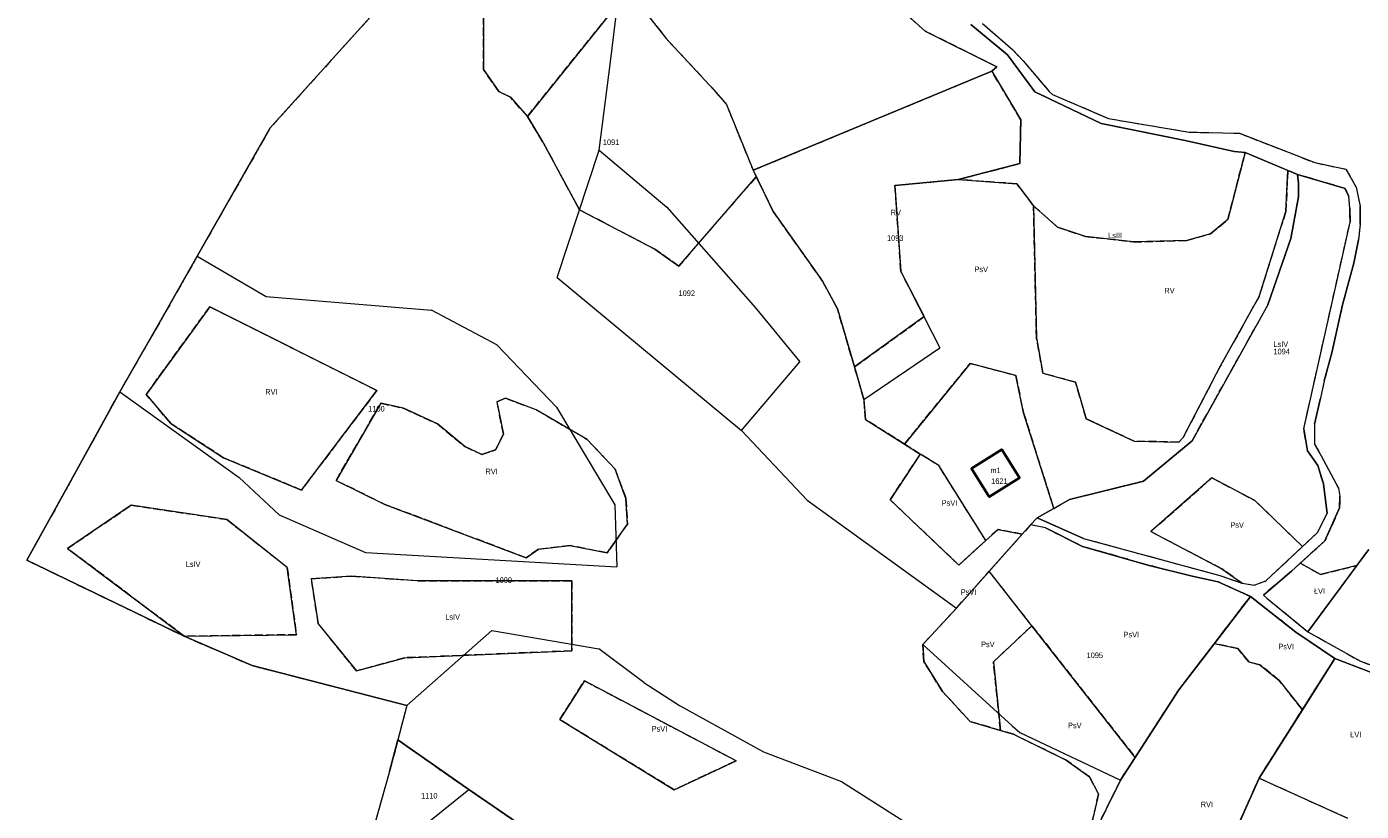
# Model space of a CAD drawing. Header units: metres. Extents: x 7496145 to 7500200, y 5498500 to 5502080.
# Tile 36 of 202: x 7496727 to 7497086, y 5499849 to 5500059. Entities that reach past the tile are written whole.
import ezdxf
from ezdxf.enums import TextEntityAlignment as Align

# ---------------------------------------------------------------- set-up
doc = ezdxf.new("R2010")
doc.units = ezdxf.units.M
doc.header["$MEASUREMENT"] = 0
for name, pattern in [('2.25_0.75', [3, 2.25, -0.75]), ('219-1000', [0]), ('egug-1000', [0])]:
    doc.linetypes.add(name, pattern=pattern)
doc.layers.get('0').update_dxf_attribs({"color": 2, "linetype": 'CONTINUOUS', "lineweight": 5})
for name, color, linetype in [('209-oznaczenie konturu klasyfikacyjnego', 7, 'CONTINUOUS'), ('211-numer działki ewidencyjnej', 7, 'CONTINUOUS'), ('217-kontur klasyfikacyjny', 7, 'CONTINUOUS'), ('218-kontur użytku gruntowego', 7, 'CONTINUOUS'), ('219-działka ewidencyjna', 7, 'CONTINUOUS'), ('312-budynek ewidencyjny', 7, 'CONTINUOUS'), ('312-oznaczenie budynku ewidencyjnego', 7, 'CONTINUOUS'), ('312-oznaczenie budynku ewidencyjnego-Atr117', 7, 'CONTINUOUS'), ('Punkt budynku', 7, 'CONTINUOUS')]:
    doc.layers.add(name, color=color, linetype=linetype)
doc.styles.get("Standard").update_dxf_attribs({"font": 'Working1250', "width": 0.75})

# ---------------------------------------------------------------- blocks, each defined once
blk = doc.blocks.new('PUNKTBUD')
at = {"color": 0}
blk.add_circle((0, 0), 0.09, dxfattribs=at)

msp = doc.modelspace()

# ---------------------------------------------------------------- linework, layer by layer
at = {"layer": '217-kontur klasyfikacyjny', "color": 3, "linetype": '2.25_0.75', "lineweight": 18, "flags": 128}
for points in [[(7496839.01, 5500083.72), (7496792.59, 5500032.2)], [(7496889.04, 5500068.87), (7496898.99, 5500056.21)], [(7496968.56, 5500058.19), (7496959.84, 5500065.99)], [(7496849.86, 5500047.9), (7496849.86, 5500062.59)], [(7496861.66, 5500035.28), (7496885.9, 5500065.38)], [(7496990.73, 5500051.83), (7496980.79, 5500059.99)], [(7496983.96, 5500060.26), (7496992.14, 5500053.17)], [(7496898.99, 5500056.21), (7496911.68, 5500042.56)], [(7496987.84, 5500048.65), (7496968.56, 5500058.19)], [(7496998.05, 5500041.9), (7496990.73, 5500051.83)], [(7496992.14, 5500053.17), (7496994.86, 5500050.27)], [(7496854, 5500041.97), (7496849.86, 5500047.9)], [(7496986.44, 5500047.46), (7496987.84, 5500048.65)], [(7496994.86, 5500050.27), (7497001.87, 5500042.03)], [(7496922.33, 5500020.82), (7496986.44, 5500047.46)], [(7496994.28, 5500034.39), (7496986.44, 5500047.46)], [(7496857.1, 5500040.45), (7496854, 5500041.97)], [(7496911.68, 5500042.56), (7496915.15, 5500038.53)], [(7497015.9, 5500033.35), (7496998.05, 5500041.9)], [(7497001.87, 5500042.03), (7497002.75, 5500041.22)], [(7497002.75, 5500041.22), (7497017.81, 5500034.7)], [(7496861.66, 5500035.28), (7496857.1, 5500040.45)], [(7496915.15, 5500038.53), (7496922.33, 5500020.82)], [(7496865.86, 5500028.39), (7496861.66, 5500035.28)], [(7496994.02, 5500022.61), (7496994.28, 5500034.39)], [(7497017.81, 5500034.7), (7497039.51, 5500031.08)], [(7496792.59, 5500032.2), (7496785.49, 5500019.76)], [(7497038.4, 5500028.78), (7497015.9, 5500033.35)], [(7497039.51, 5500031.08), (7497053.07, 5500030.75)], [(7497053.07, 5500030.75), (7497073.25, 5500022.87)], [(7496875.68, 5500010.2), (7496865.86, 5500028.39)], [(7497051.64, 5500025.83), (7497038.4, 5500028.78)], [(7497049.91, 5500007.57), (7497054.55, 5500025.63)], [(7497054.55, 5500025.63), (7497051.64, 5500025.83)], [(7497066.02, 5500020.8), (7497054.55, 5500025.63)], [(7497073.25, 5500022.87), (7497081.63, 5500021.1)], [(7496785.49, 5500019.76), (7496772.93, 5499997.75)], [(7496922.33, 5500020.82), (7496923.19, 5500019.07)], [(7496977.47, 5500018.32), (7496994.02, 5500022.61)], [(7497066.02, 5500020.8), (7497065.49, 5500009.77)], [(7497068.65, 5500019.7), (7497066.02, 5500020.8)], [(7497068.89, 5500017.37), (7497068.65, 5500019.7)], [(7497081.4, 5500015.94), (7497068.65, 5500019.7)], [(7497081.63, 5500021.1), (7497084.38, 5500016.3)], [(7496923.19, 5500019.07), (7496902.35, 5499995.04)], [(7496927.75, 5500009.7), (7496923.19, 5500019.07)], [(7496960.45, 5500016.74), (7496977.47, 5500018.32)], [(7496962.04, 5499993.61), (7496960.45, 5500016.74)], [(7496993.19, 5500017.2), (7496977.47, 5500018.32)], [(7496997.67, 5500011.3), (7496993.19, 5500017.2)], [(7497068.89, 5500013.72), (7497068.89, 5500017.37)], [(7497082.42, 5500013.79), (7497081.4, 5500015.94)], [(7497084.38, 5500016.3), (7497085.44, 5500011.09)], [(7497066.87, 5500002.48), (7497068.89, 5500013.72)], [(7497082.65, 5500010.6), (7497082.42, 5500013.79)], [(7496887.86, 5500003.8), (7496875.68, 5500010.2)], [(7496941.01, 5499991.02), (7496927.75, 5500009.7)], [(7496998.48, 5499975.78), (7496997.67, 5500011.3)], [(7496997.67, 5500011.3), (7497004.15, 5500005.51)], [(7497065.49, 5500009.77), (7497058.28, 5499986.9)], [(7497082.74, 5500006.88), (7497082.65, 5500010.6)], [(7497085.44, 5500011.09), (7497085.5, 5500006.23)], [(7497004.15, 5500005.51), (7497011.62, 5500003.02)], [(7497045.22, 5500003.71), (7497049.91, 5500007.57)], [(7497070.29, 5499951.28), (7497082.74, 5500006.88)], [(7497085.5, 5500006.23), (7497084.98, 5500002.09)], [(7496895.94, 5499999.6), (7496887.86, 5500003.8)], [(7497011.62, 5500003.02), (7497024.52, 5500001.57)], [(7497024.52, 5500001.57), (7497038.87, 5500001.92)], [(7497038.87, 5500001.92), (7497045.22, 5500003.71)], [(7497060.68, 5499984.64), (7497066.87, 5500002.48)], [(7497084.98, 5500002.09), (7497083.73, 5499995.86)], [(7496772.93, 5499997.75), (7496764.27, 5499982.4)], [(7496902.35, 5499995.04), (7496895.94, 5499999.6)], [(7497083.73, 5499995.86), (7497080.72, 5499984.69)], [(7496944.99, 5499983.58), (7496941.01, 5499991.02)], [(7496968.26, 5499981.47), (7496962.04, 5499993.61)], [(7497058.28, 5499986.9), (7497047.91, 5499968.24)], [(7496759.21, 5499960.56), (7496776.33, 5499984.14)], [(7496776.33, 5499984.14), (7496821.24, 5499961.64)], [(7496949.56, 5499967.94), (7496944.99, 5499983.58)], [(7497040.29, 5499948.13), (7497060.68, 5499984.64)], [(7497080.72, 5499984.69), (7497077.83, 5499971.77)], [(7496764.27, 5499982.4), (7496752.11, 5499961.28)], [(7496949.56, 5499967.94), (7496968.26, 5499981.47)], [(7497000.2, 5499966.26), (7496998.48, 5499975.78)], [(7496963, 5499947.23), (7496980.68, 5499968.92)], [(7496980.68, 5499968.92), (7496992.91, 5499965.66)], [(7497077.83, 5499971.77), (7497075.81, 5499964.21)], [(7496952.11, 5499959.23), (7496949.56, 5499967.94)], [(7496992.91, 5499965.66), (7496994.98, 5499955.66)], [(7497008.95, 5499963.83), (7497000.2, 5499966.26)], [(7497047.91, 5499968.24), (7497037.91, 5499949.03)], [(7497011.85, 5499954.04), (7497008.95, 5499963.83)], [(7497075.81, 5499964.21), (7497074.78, 5499959.59)], [(7496752.11, 5499961.28), (7496746.56, 5499951.14)], [(7496765.84, 5499952.74), (7496759.21, 5499960.56)], [(7496821.24, 5499961.64), (7496800.95, 5499934.85)], [(7496810.26, 5499937.44), (7496822.27, 5499958.22)], [(7496822.27, 5499958.22), (7496828.34, 5499956.84)], [(7496853.49, 5499958.58), (7496855.77, 5499959.57)], [(7496855.21, 5499949.87), (7496853.49, 5499958.58)], [(7496855.77, 5499959.57), (7496864.01, 5499956.47)], [(7496952.54, 5499953.8), (7496952.11, 5499959.23)], [(7497074.78, 5499959.59), (7497073.16, 5499952.56)], [(7496828.34, 5499956.84), (7496837.51, 5499952.64)], [(7496864.01, 5499956.47), (7496877.76, 5499948.49)], [(7496994.98, 5499955.66), (7497003.12, 5499929.94)], [(7496746.56, 5499951.14), (7496737.66, 5499934.9)], [(7496780.04, 5499943.56), (7496765.84, 5499952.74)], [(7496837.51, 5499952.64), (7496844.82, 5499946.57)], [(7496963, 5499947.23), (7496952.54, 5499953.8)], [(7497024.75, 5499947.97), (7497011.85, 5499954.04)], [(7497071.28, 5499945.42), (7497070.29, 5499951.28)], [(7497073.16, 5499952.56), (7497073.23, 5499947.2)], [(7496853.14, 5499945.65), (7496855.21, 5499949.87)], [(7496877.76, 5499948.49), (7496885.22, 5499940.52)], [(7497036.7, 5499947.78), (7497024.75, 5499947.97)], [(7497027.19, 5499937.24), (7497040.29, 5499948.13)], [(7497037.91, 5499949.03), (7497036.7, 5499947.78)], [(7496844.82, 5499946.57), (7496849.44, 5499944.4)], [(7496849.44, 5499944.4), (7496853.14, 5499945.65)], [(7496959.13, 5499932.28), (7496967.26, 5499944.55)], [(7496967.26, 5499944.55), (7496963, 5499947.23)], [(7496972.2, 5499941.44), (7496967.26, 5499944.55)], [(7497074.09, 5499941.42), (7497071.28, 5499945.42)], [(7497073.23, 5499947.2), (7497074.98, 5499944.06)], [(7497074.98, 5499944.06), (7497079.62, 5499935.37)], [(7496800.95, 5499934.85), (7496780.04, 5499943.56)], [(7496885.22, 5499940.52), (7496888.15, 5499932.63)], [(7496984.86, 5499921.31), (7496972.2, 5499941.44)], [(7497075.6, 5499936.56), (7497074.09, 5499941.42)], [(7496823.36, 5499931.02), (7496810.26, 5499937.44)], [(7497007.33, 5499932.31), (7497027.19, 5499937.24)], [(7497029.16, 5499923.68), (7497045.62, 5499938.12)], [(7497045.62, 5499938.12), (7497057.13, 5499932.08)], [(7496737.66, 5499934.9), (7496727.12, 5499916.04)], [(7497076.56, 5499928.57), (7497075.6, 5499936.56)], [(7497079.62, 5499935.37), (7497080.02, 5499933.22)], [(7497080.02, 5499933.22), (7497079.93, 5499930.08)], [(7496738.11, 5499919.16), (7496755.2, 5499930.81)], [(7496755.2, 5499930.81), (7496780.86, 5499926.96)], [(7496861.3, 5499916.67), (7496823.36, 5499931.02)], [(7496888.15, 5499932.63), (7496888.55, 5499925.71)], [(7496977.59, 5499914.72), (7496959.13, 5499932.28)], [(7497003.12, 5499929.94), (7496998.65, 5499927.43)], [(7497003.12, 5499929.94), (7497007.33, 5499932.31)], [(7497057.13, 5499932.08), (7497069.98, 5499919.69)], [(7497079.93, 5499930.08), (7497076, 5499921.2)], [(7496780.86, 5499926.96), (7496797.16, 5499914.09)], [(7496998.65, 5499927.43), (7497011.08, 5499921.87)], [(7497073.97, 5499923.42), (7497076.56, 5499928.57)], [(7496888.55, 5499925.71), (7496883.1, 5499917.98)], [(7496988.16, 5499924.3), (7496984.86, 5499921.31)], [(7496985.78, 5499913.02), (7496994.66, 5499923)], [(7496994.66, 5499923), (7496988.16, 5499924.3)], [(7496996.91, 5499925.53), (7496994.66, 5499923)], [(7497000.88, 5499924.68), (7496996.91, 5499925.53)], [(7497010.8, 5499919.72), (7497000.88, 5499924.68)], [(7497048.29, 5499913.7), (7497029.16, 5499923.68)], [(7497069.98, 5499919.69), (7497073.97, 5499923.42)], [(7496769.47, 5499895.56), (7496738.11, 5499919.16)], [(7496864.68, 5499918.95), (7496861.3, 5499916.67)], [(7496873.17, 5499919.92), (7496864.68, 5499918.95)], [(7496883.1, 5499917.98), (7496873.17, 5499919.92)], [(7496984.86, 5499921.31), (7496977.59, 5499914.72)], [(7497028.79, 5499914.61), (7497010.8, 5499919.72)], [(7497011.08, 5499921.87), (7497047.71, 5499911.9)], [(7497060.09, 5499910.42), (7497069.98, 5499919.69)], [(7497076, 5499921.2), (7497069.37, 5499915.2)], [(7497084.6, 5499914.56), (7497087.82, 5499918.92)], [(7496727.12, 5499916.04), (7496769.47, 5499895.56)], [(7497069.37, 5499915.2), (7497067.04, 5499913.09)], [(7497069.37, 5499915.2), (7497074.8, 5499912.16)], [(7496797.16, 5499914.09), (7496799.59, 5499895.98)], [(7496803.61, 5499910.98), (7496814.43, 5499911.74)], [(7496814.43, 5499911.74), (7496832.15, 5499910.5)], [(7496976.95, 5499903.1), (7496985.78, 5499913.02)], [(7496997.25, 5499898.39), (7496985.78, 5499913.02)], [(7497040.32, 5499911.73), (7497028.79, 5499914.61)], [(7497047.32, 5499910.16), (7497040.32, 5499911.73)], [(7497047.71, 5499911.9), (7497053.73, 5499909.81)], [(7497053.73, 5499909.81), (7497048.29, 5499913.7)], [(7497067.04, 5499913.09), (7497059.47, 5499906.63)], [(7497071.43, 5499896.77), (7497084.6, 5499914.56)], [(7497074.8, 5499912.16), (7497084.6, 5499914.56)], [(7496805.49, 5499898.95), (7496803.61, 5499910.98)], [(7496832.15, 5499910.5), (7496873.58, 5499910.43)], [(7496873.58, 5499910.43), (7496873.58, 5499891.67)], [(7497055.97, 5499906.29), (7497047.32, 5499910.16)], [(7497053.73, 5499909.81), (7497056.98, 5499909.34)], [(7497056.98, 5499909.34), (7497060.09, 5499910.42)], [(7497046.3, 5499893.65), (7497055.97, 5499906.29)], [(7497068.14, 5499896.69), (7497055.97, 5499906.29)], [(7497059.47, 5499906.63), (7497060.37, 5499905.8)], [(7497060.37, 5499905.8), (7497071.43, 5499896.77)], [(7496967.93, 5499893.37), (7496976.95, 5499903.1)], [(7496815.75, 5499886.26), (7496805.49, 5499898.95)], [(7496986.89, 5499888.71), (7496997.25, 5499898.39)], [(7496997.25, 5499898.39), (7497025, 5499862.99)], [(7496799.59, 5499895.98), (7496769.47, 5499895.56)], [(7496769.47, 5499895.56), (7496787.74, 5499887.67)], [(7497036.75, 5499881.17), (7497046.3, 5499893.65)], [(7497052.61, 5499892.25), (7497046.3, 5499893.65)], [(7497078.63, 5499889.56), (7497068.14, 5499896.69)], [(7497071.43, 5499896.77), (7497085.52, 5499888.86)], [(7496873.58, 5499891.67), (7496828.77, 5499889.79)], [(7496968.17, 5499888.78), (7496967.93, 5499893.37)], [(7497055.57, 5499888.66), (7497052.61, 5499892.25)], [(7496787.74, 5499887.67), (7496829.3, 5499877)], [(7496828.77, 5499889.79), (7496815.75, 5499886.26)], [(7496973.25, 5499880.73), (7496968.17, 5499888.78)], [(7496988.81, 5499870.25), (7496986.89, 5499888.71)], [(7497058.54, 5499887.9), (7497055.57, 5499888.66)], [(7497063.7, 5499883.72), (7497058.54, 5499887.9)], [(7497069.93, 5499875.81), (7497078.63, 5499889.56)], [(7497105.27, 5499879.4), (7497078.63, 5499889.56)], [(7497085.52, 5499888.86), (7497112.82, 5499878.99)], [(7496870.39, 5499873.17), (7496877, 5499883.58)], [(7496877, 5499883.58), (7496917.74, 5499862.12)], [(7497069.93, 5499875.81), (7497063.7, 5499883.72)], [(7496980.64, 5499872.63), (7496973.25, 5499880.73)], [(7497025, 5499862.99), (7497036.75, 5499881.17)], [(7496829.3, 5499877), (7496826.86, 5499867.69)], [(7497058.28, 5499857.39), (7497069.93, 5499875.81)], [(7496901.12, 5499854.3), (7496870.39, 5499873.17)], [(7496988.81, 5499870.25), (7496980.64, 5499872.63)], [(7496992.3, 5499869.23), (7496988.81, 5499870.25)], [(7497006.45, 5499862.26), (7496992.3, 5499869.23)], [(7496826.86, 5499867.69), (7496824.64, 5499859.26)], [(7496826.86, 5499867.69), (7496845.91, 5499854.37)], [(7496917.74, 5499862.12), (7496901.12, 5499854.3)], [(7497012.72, 5499857.77), (7497006.45, 5499862.26)], [(7497021.04, 5499856.86), (7497025, 5499862.99)], [(7496824.64, 5499859.26), (7496820.31, 5499844.01)], [(7497015.16, 5499853.09), (7497012.72, 5499857.77)], [(7496845.91, 5499854.37), (7496865.25, 5499841.15)], [(7497013.31, 5499841.29), (7497021.04, 5499856.86)], [(7497048.09, 5499834.47), (7497058.28, 5499857.39)], [(7497082.03, 5499846.65), (7497058.28, 5499857.39)], [(7497013.39, 5499845.38), (7497015.16, 5499853.09)]]:
    msp.add_lwpolyline(points, dxfattribs=at)
at = {"layer": '218-kontur użytku gruntowego', "color": 3, "linetype": 'egug-1000', "lineweight": 18, "flags": 128}
for points in [[(7496839.01, 5500083.72), (7496792.59, 5500032.2)], [(7496889.04, 5500068.87), (7496898.99, 5500056.21)], [(7496959.84, 5500065.99), (7496968.56, 5500058.19)], [(7496849.86, 5500062.59), (7496849.86, 5500047.9)], [(7496885.9, 5500065.38), (7496861.66, 5500035.28)], [(7496990.73, 5500051.83), (7496980.79, 5500059.99)], [(7496983.96, 5500060.26), (7496992.14, 5500053.17)], [(7496898.99, 5500056.21), (7496911.68, 5500042.56)], [(7496968.56, 5500058.19), (7496987.84, 5500048.65)], [(7496998.05, 5500041.9), (7496990.73, 5500051.83)], [(7496992.14, 5500053.17), (7496994.86, 5500050.27)], [(7496849.86, 5500047.9), (7496854, 5500041.97)], [(7496987.84, 5500048.65), (7496986.44, 5500047.46)], [(7496994.86, 5500050.27), (7497001.87, 5500042.03)], [(7496986.44, 5500047.46), (7496922.33, 5500020.82)], [(7496986.44, 5500047.46), (7496994.28, 5500034.39)], [(7496854, 5500041.97), (7496857.1, 5500040.45)], [(7496911.68, 5500042.56), (7496915.15, 5500038.53)], [(7497015.9, 5500033.35), (7496998.05, 5500041.9)], [(7497001.87, 5500042.03), (7497002.75, 5500041.22)], [(7497002.75, 5500041.22), (7497017.81, 5500034.7)], [(7496857.1, 5500040.45), (7496861.66, 5500035.28)], [(7496915.15, 5500038.53), (7496922.33, 5500020.82)], [(7496861.66, 5500035.28), (7496865.86, 5500028.39)], [(7496994.28, 5500034.39), (7496994.02, 5500022.61)], [(7497017.81, 5500034.7), (7497039.51, 5500031.08)], [(7496792.59, 5500032.2), (7496785.49, 5500019.76)], [(7497038.4, 5500028.78), (7497015.9, 5500033.35)], [(7497039.51, 5500031.08), (7497053.07, 5500030.75)], [(7497053.07, 5500030.75), (7497073.25, 5500022.87)], [(7496865.86, 5500028.39), (7496875.68, 5500010.2)], [(7497051.64, 5500025.83), (7497038.4, 5500028.78)], [(7497054.55, 5500025.63), (7497049.91, 5500007.57)], [(7497054.55, 5500025.63), (7497051.64, 5500025.83)], [(7497066.02, 5500020.8), (7497054.55, 5500025.63)], [(7497073.25, 5500022.87), (7497081.63, 5500021.1)], [(7496785.49, 5500019.76), (7496772.93, 5499997.75)], [(7496922.33, 5500020.82), (7496923.19, 5500019.07)], [(7496994.02, 5500022.61), (7496977.47, 5500018.32)], [(7497065.49, 5500009.77), (7497066.02, 5500020.8)], [(7497068.65, 5500019.7), (7497066.02, 5500020.8)], [(7497081.4, 5500015.94), (7497068.65, 5500019.7)], [(7497068.65, 5500019.7), (7497068.89, 5500017.37)], [(7497081.63, 5500021.1), (7497084.38, 5500016.3)], [(7496902.35, 5499995.04), (7496923.19, 5500019.07)], [(7496923.19, 5500019.07), (7496927.75, 5500009.7)], [(7496977.47, 5500018.32), (7496960.45, 5500016.74)], [(7496960.45, 5500016.74), (7496962.04, 5499993.61)], [(7496977.47, 5500018.32), (7496993.19, 5500017.2)], [(7496993.19, 5500017.2), (7496997.67, 5500011.3)], [(7497068.89, 5500017.37), (7497068.89, 5500013.72)], [(7497082.42, 5500013.79), (7497081.4, 5500015.94)], [(7497084.38, 5500016.3), (7497085.44, 5500011.09)], [(7497068.89, 5500013.72), (7497066.87, 5500002.48)], [(7497082.65, 5500010.6), (7497082.42, 5500013.79)], [(7496875.68, 5500010.2), (7496887.86, 5500003.8)], [(7496927.75, 5500009.7), (7496941.01, 5499991.02)], [(7496997.67, 5500011.3), (7496998.48, 5499975.78)], [(7497004.15, 5500005.51), (7496997.67, 5500011.3)], [(7497058.28, 5499986.9), (7497065.49, 5500009.77)], [(7497082.74, 5500006.88), (7497082.65, 5500010.6)], [(7497085.44, 5500011.09), (7497085.5, 5500006.23)], [(7497011.62, 5500003.02), (7497004.15, 5500005.51)], [(7497049.91, 5500007.57), (7497045.22, 5500003.71)], [(7497070.29, 5499951.28), (7497082.74, 5500006.88)], [(7497085.5, 5500006.23), (7497084.98, 5500002.09)], [(7496887.86, 5500003.8), (7496895.94, 5499999.6)], [(7497024.52, 5500001.57), (7497011.62, 5500003.02)], [(7497038.87, 5500001.92), (7497024.52, 5500001.57)], [(7497045.22, 5500003.71), (7497038.87, 5500001.92)], [(7497066.87, 5500002.48), (7497060.68, 5499984.64)], [(7497084.98, 5500002.09), (7497083.73, 5499995.86)], [(7496772.93, 5499997.75), (7496764.27, 5499982.4)], [(7496895.94, 5499999.6), (7496902.35, 5499995.04)], [(7497083.73, 5499995.86), (7497080.72, 5499984.69)], [(7496941.01, 5499991.02), (7496944.99, 5499983.58)], [(7496962.04, 5499993.61), (7496968.26, 5499981.47)], [(7497047.91, 5499968.24), (7497058.28, 5499986.9)], [(7496776.33, 5499984.14), (7496759.21, 5499960.56)], [(7496821.24, 5499961.64), (7496776.33, 5499984.14)], [(7496944.99, 5499983.58), (7496949.56, 5499967.94)], [(7497060.68, 5499984.64), (7497040.29, 5499948.13)], [(7497080.72, 5499984.69), (7497077.83, 5499971.77)], [(7496764.27, 5499982.4), (7496752.11, 5499961.28)], [(7496968.26, 5499981.47), (7496949.56, 5499967.94)], [(7496998.48, 5499975.78), (7497000.2, 5499966.26)], [(7496980.68, 5499968.92), (7496963, 5499947.23)], [(7496992.91, 5499965.66), (7496980.68, 5499968.92)], [(7497077.83, 5499971.77), (7497075.81, 5499964.21)], [(7496949.56, 5499967.94), (7496952.11, 5499959.23)], [(7496994.98, 5499955.66), (7496992.91, 5499965.66)], [(7497000.2, 5499966.26), (7497008.95, 5499963.83)], [(7497037.91, 5499949.03), (7497047.91, 5499968.24)], [(7497008.95, 5499963.83), (7497011.85, 5499954.04)], [(7497075.81, 5499964.21), (7497074.78, 5499959.59)], [(7496752.11, 5499961.28), (7496746.56, 5499951.14)], [(7496759.21, 5499960.56), (7496765.84, 5499952.74)], [(7496800.95, 5499934.85), (7496821.24, 5499961.64)], [(7496822.27, 5499958.22), (7496810.26, 5499937.44)], [(7496828.34, 5499956.84), (7496822.27, 5499958.22)], [(7496855.77, 5499959.57), (7496853.49, 5499958.58)], [(7496853.49, 5499958.58), (7496855.21, 5499949.87)], [(7496864.01, 5499956.47), (7496855.77, 5499959.57)], [(7496952.11, 5499959.23), (7496952.54, 5499953.8)], [(7497074.78, 5499959.59), (7497073.16, 5499952.56)], [(7496837.51, 5499952.64), (7496828.34, 5499956.84)], [(7496877.76, 5499948.49), (7496864.01, 5499956.47)], [(7497003.12, 5499929.94), (7496994.98, 5499955.66)], [(7496746.56, 5499951.14), (7496737.66, 5499934.9)], [(7496765.84, 5499952.74), (7496780.04, 5499943.56)], [(7496844.82, 5499946.57), (7496837.51, 5499952.64)], [(7496952.54, 5499953.8), (7496963, 5499947.23)], [(7497011.85, 5499954.04), (7497024.75, 5499947.97)], [(7497071.28, 5499945.42), (7497070.29, 5499951.28)], [(7497073.16, 5499952.56), (7497073.23, 5499947.2)], [(7496855.21, 5499949.87), (7496853.14, 5499945.65)], [(7496885.22, 5499940.52), (7496877.76, 5499948.49)], [(7497024.75, 5499947.97), (7497036.7, 5499947.78)], [(7497040.29, 5499948.13), (7497027.19, 5499937.24)], [(7497036.7, 5499947.78), (7497037.91, 5499949.03)], [(7496849.44, 5499944.4), (7496844.82, 5499946.57)], [(7496853.14, 5499945.65), (7496849.44, 5499944.4)], [(7496967.26, 5499944.55), (7496959.13, 5499932.28)], [(7496963, 5499947.23), (7496967.26, 5499944.55)], [(7496972.2, 5499941.44), (7496967.26, 5499944.55)], [(7497074.09, 5499941.42), (7497071.28, 5499945.42)], [(7497073.23, 5499947.2), (7497074.98, 5499944.06)], [(7497074.98, 5499944.06), (7497079.62, 5499935.37)], [(7496780.04, 5499943.56), (7496800.95, 5499934.85)], [(7496888.15, 5499932.63), (7496885.22, 5499940.52)], [(7496984.86, 5499921.31), (7496972.2, 5499941.44)], [(7497075.6, 5499936.56), (7497074.09, 5499941.42)], [(7496810.26, 5499937.44), (7496823.36, 5499931.02)], [(7497027.19, 5499937.24), (7497007.33, 5499932.31)], [(7497045.62, 5499938.12), (7497029.16, 5499923.68)], [(7497057.13, 5499932.08), (7497045.62, 5499938.12)], [(7496737.66, 5499934.9), (7496727.12, 5499916.04)], [(7497076.56, 5499928.57), (7497075.6, 5499936.56)], [(7497079.62, 5499935.37), (7497080.02, 5499933.22)], [(7497080.02, 5499933.22), (7497079.93, 5499930.08)], [(7496755.2, 5499930.81), (7496738.11, 5499919.16)], [(7496780.86, 5499926.96), (7496755.2, 5499930.81)], [(7496823.36, 5499931.02), (7496861.3, 5499916.67)], [(7496888.55, 5499925.71), (7496888.15, 5499932.63)], [(7496959.13, 5499932.28), (7496977.59, 5499914.72)], [(7497003.12, 5499929.94), (7496998.65, 5499927.43)], [(7497007.33, 5499932.31), (7497003.12, 5499929.94)], [(7497069.98, 5499919.69), (7497057.13, 5499932.08)], [(7497079.93, 5499930.08), (7497076, 5499921.2)], [(7496797.16, 5499914.09), (7496780.86, 5499926.96)], [(7496996.91, 5499925.53), (7496998.65, 5499927.43)], [(7496998.65, 5499927.43), (7497011.08, 5499921.87)], [(7497073.97, 5499923.42), (7497076.56, 5499928.57)], [(7496883.1, 5499917.98), (7496888.55, 5499925.71)], [(7496984.86, 5499921.31), (7496988.16, 5499924.3)], [(7496994.66, 5499923), (7496985.78, 5499913.02)], [(7496988.16, 5499924.3), (7496994.66, 5499923)], [(7496996.91, 5499925.53), (7496994.66, 5499923)], [(7497000.88, 5499924.68), (7496996.91, 5499925.53)], [(7497010.8, 5499919.72), (7497000.88, 5499924.68)], [(7497029.16, 5499923.68), (7497048.29, 5499913.7)], [(7497069.98, 5499919.69), (7497073.97, 5499923.42)], [(7496738.11, 5499919.16), (7496769.47, 5499895.56)], [(7496861.3, 5499916.67), (7496864.68, 5499918.95)], [(7496864.68, 5499918.95), (7496873.17, 5499919.92)], [(7496873.17, 5499919.92), (7496883.1, 5499917.98)], [(7496977.59, 5499914.72), (7496984.86, 5499921.31)], [(7497028.79, 5499914.61), (7497010.8, 5499919.72)], [(7497011.08, 5499921.87), (7497047.71, 5499911.9)], [(7497060.09, 5499910.42), (7497069.98, 5499919.69)], [(7497076, 5499921.2), (7497069.37, 5499915.2)], [(7497087.82, 5499918.92), (7497084.6, 5499914.56)], [(7496727.12, 5499916.04), (7496769.47, 5499895.56)], [(7497069.37, 5499915.2), (7497067.04, 5499913.09)], [(7497074.8, 5499912.16), (7497069.37, 5499915.2)], [(7496799.59, 5499895.98), (7496797.16, 5499914.09)], [(7496814.43, 5499911.74), (7496803.61, 5499910.98)], [(7496832.15, 5499910.5), (7496814.43, 5499911.74)], [(7496985.78, 5499913.02), (7496976.95, 5499903.1)], [(7496997.25, 5499898.39), (7496985.78, 5499913.02)], [(7497040.32, 5499911.73), (7497028.79, 5499914.61)], [(7497047.32, 5499910.16), (7497040.32, 5499911.73)], [(7497047.71, 5499911.9), (7497053.73, 5499909.81)], [(7497048.29, 5499913.7), (7497053.73, 5499909.81)], [(7497067.04, 5499913.09), (7497059.47, 5499906.63)], [(7497084.6, 5499914.56), (7497071.43, 5499896.77)], [(7497084.6, 5499914.56), (7497074.8, 5499912.16)], [(7496803.61, 5499910.98), (7496805.49, 5499898.95)], [(7496873.58, 5499910.43), (7496832.15, 5499910.5)], [(7496873.58, 5499891.67), (7496873.58, 5499910.43)], [(7497055.97, 5499906.29), (7497047.32, 5499910.16)], [(7497053.73, 5499909.81), (7497056.98, 5499909.34)], [(7497056.98, 5499909.34), (7497060.09, 5499910.42)], [(7497055.97, 5499906.29), (7497046.3, 5499893.65)], [(7497068.14, 5499896.69), (7497055.97, 5499906.29)], [(7497059.47, 5499906.63), (7497060.37, 5499905.8)], [(7497060.37, 5499905.8), (7497071.43, 5499896.77)], [(7496976.95, 5499903.1), (7496967.93, 5499893.37)], [(7496805.49, 5499898.95), (7496815.75, 5499886.26)], [(7496997.25, 5499898.39), (7496986.89, 5499888.71)], [(7497025, 5499862.99), (7496997.25, 5499898.39)], [(7496769.47, 5499895.56), (7496799.59, 5499895.98)], [(7496769.47, 5499895.56), (7496787.74, 5499887.67)], [(7497046.3, 5499893.65), (7497036.75, 5499881.17)], [(7497046.3, 5499893.65), (7497052.61, 5499892.25)], [(7497078.63, 5499889.56), (7497068.14, 5499896.69)], [(7497071.43, 5499896.77), (7497085.52, 5499888.86)], [(7496828.77, 5499889.79), (7496873.58, 5499891.67)], [(7496967.93, 5499893.37), (7496968.17, 5499888.78)], [(7497052.61, 5499892.25), (7497055.57, 5499888.66)], [(7496787.74, 5499887.67), (7496829.3, 5499877)], [(7496815.75, 5499886.26), (7496828.77, 5499889.79)], [(7496968.17, 5499888.78), (7496973.25, 5499880.73)], [(7496986.89, 5499888.71), (7496988.81, 5499870.25)], [(7497055.57, 5499888.66), (7497058.54, 5499887.9)], [(7497058.54, 5499887.9), (7497063.7, 5499883.72)], [(7497078.63, 5499889.56), (7497069.93, 5499875.81)], [(7497105.27, 5499879.4), (7497078.63, 5499889.56)], [(7497085.52, 5499888.86), (7497112.82, 5499878.99)], [(7496877, 5499883.58), (7496870.39, 5499873.17)], [(7496917.74, 5499862.12), (7496877, 5499883.58)], [(7497063.7, 5499883.72), (7497069.93, 5499875.81)], [(7496973.25, 5499880.73), (7496980.64, 5499872.63)], [(7497036.75, 5499881.17), (7497025, 5499862.99)], [(7496829.3, 5499877), (7496826.86, 5499867.69)], [(7497069.93, 5499875.81), (7497058.28, 5499857.39)], [(7496870.39, 5499873.17), (7496901.12, 5499854.3)], [(7496980.64, 5499872.63), (7496988.81, 5499870.25)], [(7496988.81, 5499870.25), (7496992.3, 5499869.23)], [(7496992.3, 5499869.23), (7497006.45, 5499862.26)], [(7496826.86, 5499867.69), (7496824.64, 5499859.26)], [(7496845.91, 5499854.37), (7496826.86, 5499867.69)], [(7496901.12, 5499854.3), (7496917.74, 5499862.12)], [(7497006.45, 5499862.26), (7497012.72, 5499857.77)], [(7497025, 5499862.99), (7497021.04, 5499856.86)], [(7496824.64, 5499859.26), (7496820.31, 5499844.01)], [(7497012.72, 5499857.77), (7497015.16, 5499853.09)], [(7496865.25, 5499841.15), (7496845.91, 5499854.37)], [(7497021.04, 5499856.86), (7497013.31, 5499841.29)], [(7497058.28, 5499857.39), (7497048.09, 5499834.47)], [(7497058.28, 5499857.39), (7497082.03, 5499846.65)], [(7497015.16, 5499853.09), (7497013.39, 5499845.38)]]:
    msp.add_lwpolyline(points, dxfattribs=at)
at = {"layer": '219-działka ewidencyjna', "color": 3, "linetype": '219-1000', "lineweight": 18, "flags": 128}
for points in [[(7496792.59, 5500032.2), (7496849.59, 5500095.47)], [(7496883.97, 5500049.98), (7496885.9, 5500065.38)], [(7496980.79, 5500059.99), (7496990.73, 5500051.83)], [(7496983.96, 5500060.26), (7496992.14, 5500053.17)], [(7496990.73, 5500051.83), (7496998.05, 5500041.9)], [(7496992.14, 5500053.17), (7496994.86, 5500050.27)], [(7496880.96, 5500026.19), (7496883.97, 5500049.98)], [(7496994.86, 5500050.27), (7497001.87, 5500042.03)], [(7496922.33, 5500020.82), (7496986.44, 5500047.46)], [(7496986.44, 5500047.46), (7496994.28, 5500034.39)], [(7496998.05, 5500041.9), (7497015.9, 5500033.35)], [(7497001.87, 5500042.03), (7497002.75, 5500041.22)], [(7497002.75, 5500041.22), (7497017.81, 5500034.7)], [(7496994.02, 5500022.61), (7496994.28, 5500034.39)], [(7497017.81, 5500034.7), (7497039.51, 5500031.08)], [(7496772.93, 5499997.75), (7496792.59, 5500032.2)], [(7497015.9, 5500033.35), (7497038.4, 5500028.78)], [(7497039.51, 5500031.08), (7497053.07, 5500030.75)], [(7497053.07, 5500030.75), (7497073.25, 5500022.87)], [(7497038.4, 5500028.78), (7497051.64, 5500025.83)], [(7496869.69, 5499992.04), (7496880.96, 5500026.19)], [(7496880.96, 5500026.19), (7496899.14, 5500010.92)], [(7497051.64, 5500025.83), (7497054.55, 5500025.63)], [(7497054.55, 5500025.63), (7497068.65, 5500019.7)], [(7497073.25, 5500022.87), (7497081.63, 5500021.1)], [(7496922.33, 5500020.82), (7496927.75, 5500009.7)], [(7496977.47, 5500018.32), (7496994.02, 5500022.61)], [(7497068.65, 5500019.7), (7497081.4, 5500015.94)], [(7497068.89, 5500017.37), (7497068.65, 5500019.7)], [(7497081.63, 5500021.1), (7497084.38, 5500016.3)], [(7496960.45, 5500016.74), (7496977.47, 5500018.32)], [(7496960.45, 5500016.74), (7496962.04, 5499993.61)], [(7497068.89, 5500013.72), (7497068.89, 5500017.37)], [(7497081.4, 5500015.94), (7497082.42, 5500013.79)], [(7497084.38, 5500016.3), (7497085.44, 5500011.09)], [(7497066.87, 5500002.48), (7497068.89, 5500013.72)], [(7497082.65, 5500010.6), (7497082.42, 5500013.79)], [(7496899.14, 5500010.92), (7496923, 5499983.87)], [(7496927.75, 5500009.7), (7496941.01, 5499991.02)], [(7497082.65, 5500010.6), (7497082.74, 5500006.88)], [(7497085.5, 5500006.23), (7497085.44, 5500011.09)], [(7497070.29, 5499951.28), (7497082.74, 5500006.88)], [(7497085.5, 5500006.23), (7497084.98, 5500002.09)], [(7497060.68, 5499984.64), (7497066.87, 5500002.48)], [(7497083.73, 5499995.86), (7497084.98, 5500002.09)], [(7496764.27, 5499982.4), (7496772.93, 5499997.75)], [(7496772.93, 5499997.75), (7496791.47, 5499986.9)], [(7497080.72, 5499984.69), (7497083.73, 5499995.86)], [(7496869.69, 5499992.04), (7496919.19, 5499950.83)], [(7496941.01, 5499991.02), (7496944.99, 5499983.58)], [(7496962.04, 5499993.61), (7496972.54, 5499973.11)], [(7496791.47, 5499986.9), (7496835.86, 5499983.22)], [(7496853.44, 5499973.94), (7496835.86, 5499983.22)], [(7496923, 5499983.87), (7496934.91, 5499969.36)], [(7496944.99, 5499983.58), (7496952.11, 5499959.23)], [(7497060.68, 5499984.64), (7497040.29, 5499948.13)], [(7497077.83, 5499971.77), (7497080.72, 5499984.69)], [(7496752.11, 5499961.28), (7496764.27, 5499982.4)], [(7496853.44, 5499973.94), (7496869.53, 5499957.17)], [(7496952.11, 5499959.23), (7496972.54, 5499973.11)], [(7496919.19, 5499950.83), (7496934.91, 5499969.36)], [(7497075.81, 5499964.21), (7497077.83, 5499971.77)], [(7497075.81, 5499964.21), (7497074.78, 5499959.59)], [(7496737.66, 5499934.9), (7496752.11, 5499961.28)], [(7496752.11, 5499961.28), (7496784.25, 5499938.28)], [(7497073.16, 5499952.56), (7497074.78, 5499959.59)], [(7496869.53, 5499957.17), (7496885.18, 5499930.91)], [(7497070.29, 5499951.28), (7497071.28, 5499945.42)], [(7497073.16, 5499952.56), (7497073.23, 5499947.2)], [(7496936.82, 5499932.11), (7496919.19, 5499950.83)], [(7497027.19, 5499937.24), (7497040.29, 5499948.13)], [(7497071.28, 5499945.42), (7497074.09, 5499941.42)], [(7497073.23, 5499947.2), (7497074.98, 5499944.06)], [(7497074.98, 5499944.06), (7497079.62, 5499935.37)], [(7497074.09, 5499941.42), (7497075.6, 5499936.56)], [(7496794.96, 5499928.2), (7496784.25, 5499938.28)], [(7497007.33, 5499932.31), (7497027.19, 5499937.24)], [(7496727.12, 5499916.04), (7496737.66, 5499934.9)], [(7497075.6, 5499936.56), (7497076.56, 5499928.57)], [(7497079.62, 5499935.37), (7497080.02, 5499933.22)], [(7497079.93, 5499930.08), (7497080.02, 5499933.22)], [(7496885.18, 5499930.91), (7496885.71, 5499914.19)], [(7496936.82, 5499932.11), (7496976.95, 5499903.1)], [(7496998.65, 5499927.43), (7497007.33, 5499932.31)], [(7497076, 5499921.2), (7497079.93, 5499930.08)], [(7496794.96, 5499928.2), (7496818.21, 5499918.08)], [(7496996.91, 5499925.53), (7496998.65, 5499927.43)], [(7497011.08, 5499921.87), (7496998.65, 5499927.43)], [(7497073.97, 5499923.42), (7497076.56, 5499928.57)], [(7496976.95, 5499903.1), (7496996.91, 5499925.53)], [(7497000.88, 5499924.68), (7496996.91, 5499925.53)], [(7497000.88, 5499924.68), (7497010.8, 5499919.72)], [(7497060.09, 5499910.42), (7497073.97, 5499923.42)], [(7497010.8, 5499919.72), (7497028.79, 5499914.61)], [(7497011.08, 5499921.87), (7497047.71, 5499911.9)], [(7497067.04, 5499913.09), (7497076, 5499921.2)], [(7497071.43, 5499896.77), (7497087.82, 5499918.92)], [(7496769.47, 5499895.56), (7496727.12, 5499916.04)], [(7496818.21, 5499918.08), (7496885.71, 5499914.19)], [(7497028.79, 5499914.61), (7497040.32, 5499911.73)], [(7497040.32, 5499911.73), (7497047.32, 5499910.16)], [(7497047.71, 5499911.9), (7497053.73, 5499909.81)], [(7497059.47, 5499906.63), (7497067.04, 5499913.09)], [(7497047.32, 5499910.16), (7497055.97, 5499906.29)], [(7497053.73, 5499909.81), (7497056.98, 5499909.34)], [(7497056.98, 5499909.34), (7497060.09, 5499910.42)], [(7497036.75, 5499881.17), (7497055.97, 5499906.29)], [(7497055.97, 5499906.29), (7497068.14, 5499896.69)], [(7497059.47, 5499906.63), (7497060.37, 5499905.8)], [(7497060.37, 5499905.8), (7497071.43, 5499896.77)], [(7496976.95, 5499903.1), (7496967.93, 5499893.37)], [(7496787.74, 5499887.67), (7496769.47, 5499895.56)], [(7496829.3, 5499877), (7496852.11, 5499897.11)], [(7496852.11, 5499897.11), (7496880.88, 5499892.21)], [(7497068.14, 5499896.69), (7497078.63, 5499889.56)], [(7497071.43, 5499896.77), (7497085.52, 5499888.86)], [(7496892.92, 5499883.17), (7496880.88, 5499892.21)], [(7496967.93, 5499893.37), (7496991.93, 5499871.47)], [(7496829.3, 5499877), (7496787.74, 5499887.67)], [(7497058.28, 5499857.39), (7497078.63, 5499889.56)], [(7497078.63, 5499889.56), (7497112.75, 5499876.55)], [(7497085.52, 5499888.86), (7497112.82, 5499878.99)], [(7496892.92, 5499883.17), (7496902.53, 5499876.96)], [(7497021.04, 5499856.86), (7497036.75, 5499881.17)], [(7496829.3, 5499877), (7496826.86, 5499867.69)], [(7496902.53, 5499876.96), (7496925.1, 5499864.48)], [(7496991.93, 5499871.47), (7496994.04, 5499869.74)], [(7496994.04, 5499869.74), (7497021.04, 5499856.86)], [(7496824.64, 5499859.26), (7496826.86, 5499867.69)], [(7496826.86, 5499867.69), (7496845.91, 5499854.37)], [(7496925.1, 5499864.48), (7496946.09, 5499856.5)], [(7496824.64, 5499859.26), (7496820.31, 5499844.01)], [(7496827.14, 5499839.2), (7496845.91, 5499854.37)], [(7496845.91, 5499854.37), (7496865.25, 5499841.15)], [(7496946.09, 5499856.5), (7496982.83, 5499833.12)], [(7497048.09, 5499834.47), (7497058.28, 5499857.39)], [(7497058.28, 5499857.39), (7497082.03, 5499846.65)]]:
    msp.add_lwpolyline(points, dxfattribs=at)
at = {"layer": '312-budynek ewidencyjny', "color": 7, "linetype": 'Continuous', "lineweight": 35, "flags": 128}
for points in [[(7496980.99, 5499940.68), (7496989.14, 5499945.79)], [(7496989.14, 5499945.79), (7496993.93, 5499938.14)], [(7496985.78, 5499933.03), (7496980.99, 5499940.68)], [(7496993.93, 5499938.14), (7496985.78, 5499933.03)]]:
    msp.add_lwpolyline(points, dxfattribs=at)

# ---------------------------------------------------------------- block references
at = {"layer": 'Punkt budynku', "color": 5, "linetype": 'Continuous', "lineweight": 13}
for p in [(7496989.14, 5499945.79), (7496980.99, 5499940.68), (7496993.93, 5499938.14), (7496985.78, 5499933.03)]:
    msp.add_blockref('PUNKTBUD', p, dxfattribs=at)

# ---------------------------------------------------------------- texts
at = {"layer": '209-oznaczenie konturu klasyfikacyjnego', "color": 3, "linetype": 'Continuous', "lineweight": 18, "width": 0.79}
for s, p in [('RV', (7496959.31, 5500008.7)), ('LsIII', (7497017.73, 5500002.57)), ('PsV', (7496981.81, 5499993.44)), ('RV', (7497032.85, 5499987.71)), ('LsIV', (7497062.15, 5499973.31)), ('RVI', (7496791.23, 5499960.5)), ('RVI', (7496850.41, 5499939.12)), ('PsVI', (7496973, 5499930.64)), ('PsV', (7497050.57, 5499924.73)), ('LsIV', (7496769.85, 5499914.19)), ('PsVI', (7496978.12, 5499906.69)), ('ŁVI', (7497073.04, 5499906.99)), ('LsIV', (7496839.6, 5499900)), ('PsV', (7496983.59, 5499892.64)), ('PsVI', (7497021.88, 5499895.26)), ('PsVI', (7497063.47, 5499892.05)), ('PsV', (7497006.95, 5499870.84)), ('PsVI', (7496895.07, 5499869.94)), ('ŁVI', (7497082.78, 5499868.38)), ('RVI', (7497042.62, 5499849.62))]:
    msp.add_text(s, height=1.5, dxfattribs=at).set_placement(p)
at = {"layer": '211-numer działki ewidencyjnej', "color": 3, "linetype": 'Continuous', "lineweight": 18, "width": 0.79}
for s, p in [('1091', (7496881.96, 5500029.1)), ('1093', (7496958.31, 5500003.35)), ('1092', (7496902.3, 5499988.51)), ('1094', (7497062.15, 5499972.84)), ('1095', (7497011.95, 5499891.2)), ('1110', (7496833.11, 5499853.45))]:
    msp.add_text(s, height=1.5, dxfattribs=at).set_placement(p, align=Align.TOP_LEFT)
for s, p in [('1100', (7496818.91, 5499955.97)), ('1099', (7496853.12, 5499909.9))]:
    msp.add_text(s, height=1.5, dxfattribs=at).set_placement(p)
at = {"layer": '312-oznaczenie budynku ewidencyjnego', "color": 7, "linetype": 'Continuous', "lineweight": 18, "width": 0.79}
msp.add_text('1621', height=1.5, dxfattribs=at).set_placement((7496986.32, 5499938.01), align=Align.TOP_LEFT)
at = {"layer": '312-oznaczenie budynku ewidencyjnego-Atr117', "color": 7, "width": 0.9}
msp.add_text('m1', height=1.5, dxfattribs=at).set_placement((7496987.46, 5499939.41), align=Align.CENTER)

doc.saveas('drawing.dxf')
